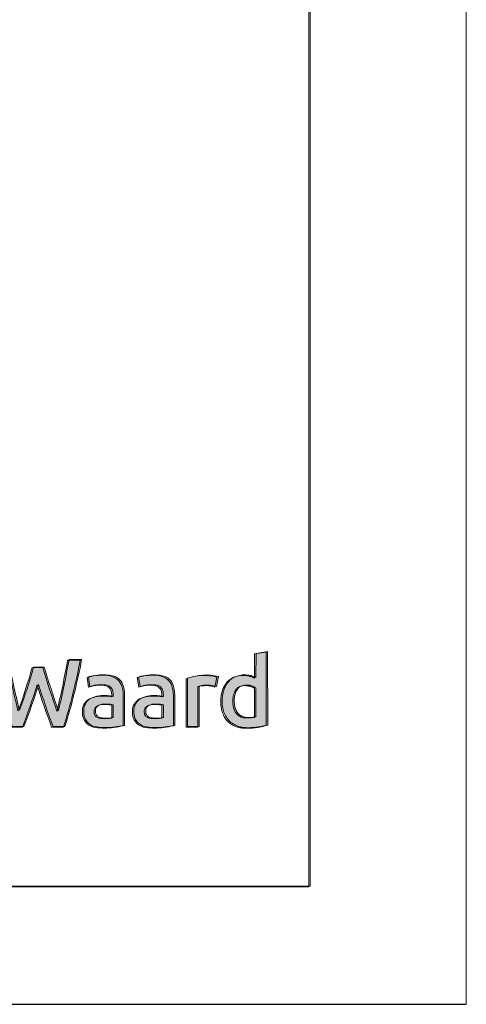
# Model space of a CAD drawing. Header units: inches. Extents: x 15 to 546804, y -66 to 267312.
# Tile 172 of 256: x 513648 to 519052, y 12 to 11936. Entities that reach past the tile are written whole.
import ezdxf

# ---------------------------------------------------------------- set-up
doc = ezdxf.new("R2010")
doc.units = ezdxf.units.IN
doc.header["$MEASUREMENT"] = 0
doc.layers.add('HVA - Contour lijnen', color=7, linetype='Continuous', lineweight=9)
doc.layers.add('Level 63', color=7, linetype='Continuous', lineweight=0)
doc.layers.add('inbraakbeveiliging', color=5, linetype='Continuous')

msp = doc.modelspace()

# ---------------------------------------------------------------- hatches: boundary and pattern name
at = {"layer": 'Level 63', "linetype": 'Continuous', "lineweight": 0, "true_color": 0x001e5f}
h = msp.add_hatch(color=158, dxfattribs=at)
edge = h.paths.add_edge_path()
edge.add_line((514177.7293588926, 3370.116184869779), (514034.8294600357, 3369.046120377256))
edge.add_arc((522843.44732152, 6680.252120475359), 9410.41092645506, 197.3153126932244, 200.6015058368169, ccw=False)
edge.add_arc((504680.5570091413, 6767.45783661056), 9622.56550888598, 339.3185972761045, 342.5345510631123, ccw=False)
edge.add_line((513683.0320193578, 3369.044874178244), (513542.0491359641, 3370.112201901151))
edge.add_arc((519309.4448262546, 5252.775682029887), 6066.899935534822, 190.1844160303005, 198.0783482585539, ccw=False)
edge.add_line((513338.1365609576, 4180.04438828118), (513497.6825178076, 4180.04438828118))
edge.add_arc((521963.8463379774, 5656.581252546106), 8593.956652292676, 189.893135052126, 194.0716504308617)
edge.add_arc((513629.0970253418, 3567.420556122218), 1.364580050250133, 194.071655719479, 339.9490945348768)
edge.add_arc((506593.6396396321, 6135.19811991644), 7490.766575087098, 339.9490991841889, 344.1527885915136)
edge.add_line((513799.7069676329, 4089.67189257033), (513927.3690084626, 4088.601293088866))
edge.add_arc((527087.7493859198, 8076.57614449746), 13751.34739197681, 196.8583221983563, 199.1601319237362)
edge.add_arc((514099.4471933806, 3563.701951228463), 1.364580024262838, 199.1601394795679, 346.7607081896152)
edge.add_arc((502969.9907073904, 6182.144515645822), 11434.69494071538, 346.7607146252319, 349.916837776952)
edge.add_line((514228.0730489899, 4180.187878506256), (514380.7171473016, 4180.949467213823))
edge.add_arc((507839.4970294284, 5387.683945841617), 6651.598960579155, 342.34283733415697, 349.54750606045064, ccw=False)
h = msp.add_hatch(color=158, dxfattribs=at)
edge = h.paths.add_edge_path()
edge.add_line((514194.8396247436, 3376.818760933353), (514051.9397257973, 3375.748696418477))
edge.add_arc((522860.5575873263, 6686.954694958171), 9410.410925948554, 197.3153126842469, 200.6015058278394, ccw=False)
edge.add_arc((504697.6672753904, 6774.160412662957), 9622.56550850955, 339.3185972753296, 342.5345510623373, ccw=False)
edge.add_line((513700.1422852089, 3375.747450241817), (513559.1594017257, 3376.814777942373))
edge.add_arc((519326.5550920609, 5259.478257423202), 6066.899935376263, 190.1844160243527, 198.0783482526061, ccw=False)
edge.add_line((513355.2468268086, 4186.746964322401), (513514.7927835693, 4186.746964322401))
edge.add_arc((521980.9566037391, 5663.283828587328), 8593.956652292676, 189.893135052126, 194.0716504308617)
edge.add_arc((513646.2072910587, 3574.12313214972), 1.364580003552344, 194.0716556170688, 339.9490944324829)
edge.add_arc((506610.7499053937, 6141.900698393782), 7490.766575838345, 339.9490991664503, 344.152788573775)
edge.add_line((513816.8172334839, 4096.374468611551), (513944.4792743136, 4095.303869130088))
edge.add_arc((527104.8596517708, 8083.278720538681), 13751.34739197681, 196.8583221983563, 199.1601319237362)
edge.add_arc((514116.5574591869, 3570.404527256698), 1.364579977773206, 199.1601395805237, 346.7607082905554)
edge.add_arc((502987.100973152, 6188.847091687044), 11434.69494071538, 346.7607146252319, 349.916837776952)
edge.add_line((514245.1833147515, 4186.890454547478), (514397.8274130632, 4187.652043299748))
edge.add_arc((507856.6072950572, 5394.386521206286), 6651.59896057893, 342.3428373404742, 349.5475060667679, ccw=False)
h = msp.add_hatch(color=158, dxfattribs=at)
edge = h.paths.add_edge_path()
edge.add_line((516631.2636388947, 4278.268904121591), (516491.1018181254, 4254.642488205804))
edge.add_line((516491.1018181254, 4254.642488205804), (516490.0602931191, 3961.680532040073))
edge.add_line((516490.0602931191, 3961.680532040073), (516482.462534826, 3965.526539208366))
edge.add_arc((516419.5878680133, 3841.318152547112), 139.2154698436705, 63.15132703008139, 68.5613353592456)
edge.add_arc((516246.4006839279, 3400.272818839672), 613.0453835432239, 68.56133727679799, 70.36107530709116)
edge.add_arc((516245.780202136, 3398.532141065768), 614.8933435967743, 70.36113485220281, 72.21151913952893)
edge.add_arc((516359.7969259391, 3753.896855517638), 241.6857692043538, 72.21160957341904, 75.92794643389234)
edge.add_arc((516387.1687687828, 3863.094169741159), 129.1101447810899, 75.92794153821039, 85.09061052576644)
edge.add_arc((516341.8642176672, 3335.66151267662), 658.4849742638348, 85.09056274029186, 87.82985809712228)
edge.add_arc((516342.196881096, 3344.445786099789), 649.6944040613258, 87.82983959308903, 90.66056551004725)
edge.add_arc((516336.9627850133, 3798.428297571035), 195.6817208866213, 90.66060057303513, 97.5800566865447)
edge.add_arc((516346.43637473, 3727.239102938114), 267.4985039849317, 97.58008692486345, 115.8003927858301)
edge.add_arc((516330.275890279, 3760.668253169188), 230.368067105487, 115.8004109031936, 136.1809426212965)
edge.add_arc((516347.4185138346, 3744.218162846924), 254.126750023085, 136.180949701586, 155.4482324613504)
edge.add_arc((516458.9627604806, 3693.262647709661), 376.7586524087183, 155.4482172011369, 169.7923638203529)
edge.add_arc((516481.9497656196, 3689.123792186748), 400.1152902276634, 169.7924092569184, 175.6124090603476)
edge.add_arc((516648.8392207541, 3676.31894831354), 567.4952599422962, 175.6124333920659, 180.0912471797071)
edge.add_arc((516638.8277715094, 3676.302971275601), 557.4837979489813, 180.0912437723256, 184.6021308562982)
edge.add_arc((516437.3796676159, 3660.086982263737), 355.3840778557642, 184.602079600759, 190.9227221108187)
edge.add_arc((516419.5334965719, 3656.642725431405), 337.208579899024, 190.9226744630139, 202.8964408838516)
edge.add_arc((516364.5843834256, 3633.435080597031), 277.5596082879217, 202.8963927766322, 216.7519417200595)
edge.add_arc((516353.2682694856, 3624.98393610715), 263.4360011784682, 216.7518713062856, 231.0053859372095)
edge.add_arc((516358.7389569, 3631.74115087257), 272.130158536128, 231.0054097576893, 244.9159894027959)
edge.add_arc((516385.3761763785, 3688.647168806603), 334.9619684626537, 244.916011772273, 252.0287172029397)
edge.add_arc((516366.723077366, 3631.141097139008), 274.5063121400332, 252.0287378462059, 260.2862973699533)
edge.add_arc((516377.979086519, 3696.897794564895), 341.2194367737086, 260.2863263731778, 267.5739549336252)
edge.add_arc((516396.5969478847, 4136.341458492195), 781.0573143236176, 267.5739841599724, 271.4983614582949)
edge.add_arc((516390.6011489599, 4365.500235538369), 1010.294516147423, 271.4984534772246, 274.2262913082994)
edge.add_arc((516410.5657223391, 4095.332369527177), 739.3899941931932, 274.2262881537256, 277.6734006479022)
edge.add_arc((516407.9674224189, 4114.628073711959), 758.8598519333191, 277.6732913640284, 281.0711404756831)
edge.add_arc((516337.3930204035, 4475.321191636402), 1126.392532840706, 281.0710345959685, 283.5983635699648)
edge.add_line((516602.2240716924, 3380.504014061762), (516632.1611171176, 3387.745618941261))
edge.add_line((516632.1611171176, 3387.745618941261), (516631.2636388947, 4278.268904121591))
edge = h.paths.add_edge_path(flags=16)
edge.add_arc((516358.2971309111, 3626.969133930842), 247.8294742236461, 71.6273412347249, 75.31045520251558, ccw=False)
edge.add_arc((516329.3368653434, 3539.772005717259), 339.7100279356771, 68.71964603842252, 71.62736541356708, ccw=False)
edge.add_arc((516338.0688711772, 3562.191643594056), 315.6499346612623, 65.74727536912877, 68.71961374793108, ccw=False)
edge.add_arc((516413.2180834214, 3728.995877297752), 132.6989672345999, 60.067843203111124, 65.74721312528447, ccw=False)
edge.add_line((516479.4314444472, 3843.99503697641), (516490.0870030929, 3837.859852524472))
edge.add_line((516490.0870030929, 3837.859852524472), (516490.0870030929, 3487.299619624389))
edge.add_line((516490.0870030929, 3487.299619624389), (516467.2536632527, 3483.57369555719))
edge.add_arc((516424.7755618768, 3743.890612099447), 263.7599024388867, 273.11520572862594, 279.26775237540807, ccw=False)
edge.add_arc((516402.9216024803, 4145.442080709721), 665.9056191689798, 270.0342386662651, 273.11519089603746, ccw=False)
edge.add_arc((516402.907443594, 4169.631161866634), 690.0947044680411, 267.19569714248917, 270.03421409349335, ccw=False)
edge.add_arc((516373.8567688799, 3576.559724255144), 96.31219225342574, 255.0605725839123, 267.19569506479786, ccw=False)
edge.add_arc((516390.7445149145, 3639.853841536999), 161.8205218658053, 238.2974229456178, 255.0606285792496, ccw=False)
edge.add_arc((516380.4265472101, 3623.149190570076), 142.1862197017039, 219.826830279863, 238.2973979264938, ccw=False)
edge.add_arc((516394.2407060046, 3634.669491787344), 160.1736687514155, 202.5657908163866, 219.8267792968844, ccw=False)
edge.add_arc((516476.4890765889, 3668.848295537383), 249.2409752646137, 190.1721430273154, 202.5657300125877, ccw=False)
edge.add_arc((516405.1399850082, 3656.046128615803), 176.7524358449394, 183.2423037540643, 190.1720636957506, ccw=False)
edge.add_arc((516877.1583590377, 3682.785315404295), 649.5275721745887, 180.6109078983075, 183.2422728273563, ccw=False)
edge.add_arc((516876.9666798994, 3682.78303491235), 649.3358796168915, 177.9726475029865, 180.6108870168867, ccw=False)
edge.add_arc((516412.6075312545, 3699.220547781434), 184.6858922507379, 171.2463820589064, 177.9725790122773, ccw=False)
edge.add_arc((516526.4828482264, 3681.685842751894), 299.9033114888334, 158.1830812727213, 171.2463336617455, ccw=False)
edge.add_arc((516367.5201404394, 3745.32095278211), 128.6766497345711, 133.599864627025, 158.1831257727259, ccw=False)
edge.add_arc((516353.9366407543, 3759.585266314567), 108.9793883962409, 106.39964934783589, 133.5999248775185, ccw=False)
edge.add_arc((516375.25293925, 3687.15684461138), 184.4794602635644, 88.0588563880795, 106.39963040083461, ccw=False)
edge.add_arc((516372.2978369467, 3599.965665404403), 271.7207025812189, 85.69423071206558, 88.05885821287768, ccw=False)
edge.add_arc((516375.1265362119, 3637.533693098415), 234.0463313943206, 83.04960929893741, 85.69426508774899, ccw=False)
edge.add_arc((516379.5516010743, 3673.833264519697), 197.4780379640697, 80.2028252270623, 83.04959150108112, ccw=False)
edge.add_arc((516396.8616463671, 3774.07757824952), 95.75016517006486, 75.31047125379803, 80.20278757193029, ccw=False)
h = msp.add_hatch(color=158, dxfattribs=at)
edge = h.paths.add_edge_path()
edge.add_line((516648.3739045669, 4284.971480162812), (516508.212083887, 4261.345064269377))
edge.add_line((516508.212083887, 4261.345064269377), (516507.1705588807, 3968.383108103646))
edge.add_line((516507.1705588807, 3968.383108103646), (516499.572800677, 3972.229115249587))
edge.add_arc((516436.6981333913, 3848.020728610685), 139.2154700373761, 63.15132685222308, 68.56133518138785)
edge.add_arc((516263.5109511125, 3406.975389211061), 613.045388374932, 68.5613375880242, 70.36107561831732)
edge.add_arc((516262.8904672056, 3405.234722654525), 614.8933385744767, 70.36113462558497, 72.21151891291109)
edge.add_arc((516376.9071920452, 3760.599428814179), 241.685771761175, 72.2116098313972, 75.92794669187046)
edge.add_arc((516404.2790343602, 3869.796746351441), 129.1101442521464, 75.92794143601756, 85.09061042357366)
edge.add_arc((516358.9744834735, 3342.364090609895), 658.4849723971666, 85.09056273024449, 87.82985808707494)
edge.add_arc((516359.3071473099, 3351.14835853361), 649.6944076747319, 87.82983963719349, 90.66056555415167)
edge.add_arc((516354.0730507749, 3805.130875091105), 195.6817194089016, 90.66060060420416, 97.58005671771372)
edge.add_arc((516363.5466405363, 3733.941678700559), 267.4985042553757, 97.58008690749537, 115.800392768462)
edge.add_arc((516347.3861559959, 3767.370828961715), 230.3680673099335, 115.8004108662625, 136.1809425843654)
edge.add_arc((516364.5287795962, 3750.920739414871), 254.1267497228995, 136.1809498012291, 155.4482325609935)
edge.add_arc((516476.0730262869, 3699.965223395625), 376.7586525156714, 155.4482171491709, 169.7923637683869)
edge.add_arc((516499.0600313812, 3695.826368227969), 400.1152902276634, 169.7924092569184, 175.6124090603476)
edge.add_arc((516665.9494865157, 3683.021524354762), 567.4952599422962, 175.6124333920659, 180.0912471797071)
edge.add_arc((516655.938037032, 3683.005548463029), 557.483797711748, 180.0912438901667, 184.6021309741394)
edge.add_arc((516454.4899334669, 3666.789558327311), 355.3840778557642, 184.602079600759, 190.9227221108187)
edge.add_arc((516436.6437625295, 3663.345301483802), 337.2085800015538, 190.922674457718, 202.8964408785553)
edge.add_arc((516381.6946491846, 3640.137656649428), 277.5596082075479, 202.8963927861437, 216.7519417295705)
edge.add_arc((516370.3785352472, 3631.686511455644), 263.4360006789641, 216.7518711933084, 231.0053858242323)
edge.add_arc((516375.8492226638, 3638.443726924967), 272.1301585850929, 231.0054097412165, 244.9159893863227)
edge.add_arc((516402.4864418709, 3695.349744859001), 334.9619683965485, 244.9160118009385, 252.0287172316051)
edge.add_arc((516383.8333430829, 3637.843673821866), 274.5063127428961, 252.028737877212, 260.2862974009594)
edge.add_arc((516395.0893525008, 3703.600371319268), 341.2194374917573, 260.2863263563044, 267.5739549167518)
edge.add_arc((516413.707213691, 4143.044033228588), 781.0573130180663, 267.5739841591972, 271.4983614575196)
edge.add_arc((516407.7114146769, 4372.202809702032), 1010.294514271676, 271.4984534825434, 274.2262913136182)
edge.add_arc((516427.6759876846, 4102.034947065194), 739.3899957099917, 274.2262881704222, 277.6734006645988)
edge.add_arc((516425.0776881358, 4121.330648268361), 758.8598504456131, 277.6732913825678, 281.0711404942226)
edge.add_arc((516354.5032860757, 4482.023767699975), 1126.392532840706, 281.0710345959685, 283.5983635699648)
edge.add_line((516619.3343373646, 3387.206590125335), (516649.2713829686, 3394.448194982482))
edge.add_line((516649.2713829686, 3394.448194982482), (516648.3739045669, 4284.971480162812))
edge = h.paths.add_edge_path(flags=16)
edge.add_arc((516375.4073967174, 3633.67171136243), 247.8294728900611, 71.62734114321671, 75.3104551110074, ccw=False)
edge.add_arc((516346.4471315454, 3546.474581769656), 339.7100277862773, 68.719646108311, 71.62736548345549, ccw=False)
edge.add_arc((516355.1791365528, 3568.894217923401), 315.6499364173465, 65.74727541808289, 68.71961379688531, ccw=False)
edge.add_arc((516430.3283492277, 3735.698454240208), 132.6989664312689, 60.0678430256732, 65.7472129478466, ccw=False)
edge.add_line((516496.5417102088, 3850.697613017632), (516507.1972688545, 3844.562428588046))
edge.add_line((516507.1972688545, 3844.562428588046), (516507.1972688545, 3494.002195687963))
edge.add_line((516507.1972688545, 3494.002195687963), (516484.3639291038, 3490.276271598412))
edge.add_arc((516441.8858276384, 3750.593189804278), 263.7599040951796, 273.1152056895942, 279.26775233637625, ccw=False)
edge.add_arc((516420.0318685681, 4152.144656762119), 665.905619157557, 270.0342386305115, 273.1151908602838, ccw=False)
edge.add_arc((516420.0177088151, 4176.333737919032), 690.0947044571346, 267.1956971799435, 270.03421413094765, ccw=False)
edge.add_arc((516390.9670348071, 3583.262299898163), 96.31219186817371, 255.06057242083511, 267.19569490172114, ccw=False)
edge.add_arc((516407.8547805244, 3646.556417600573), 161.8205218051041, 238.2974229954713, 255.0606286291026, ccw=False)
edge.add_arc((516397.5368129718, 3629.851766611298), 142.1862197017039, 219.826830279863, 238.2973979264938, ccw=False)
edge.add_arc((516411.3509717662, 3641.372067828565), 160.1736687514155, 202.5657908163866, 219.8267792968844, ccw=False)
edge.add_arc((516493.5993423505, 3675.550871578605), 249.2409752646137, 190.1721430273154, 202.5657300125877, ccw=False)
edge.add_arc((516422.2502507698, 3662.748704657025), 176.7524358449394, 183.2423037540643, 190.1720636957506, ccw=False)
edge.add_arc((516894.2686253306, 3689.487889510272), 649.5275725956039, 180.6109077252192, 183.242272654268, ccw=False)
edge.add_arc((516894.0769452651, 3689.485610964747), 649.3358791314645, 177.972647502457, 180.6108870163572, ccw=False)
edge.add_arc((516429.7177970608, 3705.923124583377), 184.6858921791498, 171.2463822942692, 177.9725792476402, ccw=False)
edge.add_arc((516543.5931141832, 3688.388418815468), 299.9033116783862, 158.1830812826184, 171.2463336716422, ccw=False)
edge.add_arc((516384.630406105, 3752.023529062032), 128.6766495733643, 133.5998646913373, 158.1831258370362, ccw=False)
edge.add_arc((516371.0469063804, 3766.287842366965), 108.9793883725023, 106.39964932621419, 133.5999248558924, ccw=False)
edge.add_arc((516392.3632049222, 3693.859420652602), 184.4794602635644, 88.0588563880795, 106.39963040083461, ccw=False)
edge.add_arc((516389.4081031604, 3606.6682414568), 271.7207025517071, 85.69423082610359, 88.05885832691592, ccw=False)
edge.add_arc((516392.2368014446, 3644.236267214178), 234.0463333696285, 83.04960922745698, 85.69426501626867, ccw=False)
edge.add_arc((516396.6618668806, 3680.535838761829), 197.4780397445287, 80.20282530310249, 83.04959157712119, ccw=False)
edge.add_arc((516413.9719122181, 3780.780154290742), 95.75016517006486, 75.31047125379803, 80.20278757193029, ccw=False)
h = msp.add_hatch(color=158, dxfattribs=at)
edge = h.paths.add_edge_path()
edge.add_arc((514657.9877974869, 3278.038002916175), 467.8497446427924, 77.36336924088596, 95.13601085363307)
edge.add_arc((514651.1084844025, 3354.575869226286), 391.0033398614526, 95.13601086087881, 110.2284356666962)
edge.add_arc((514574.5480121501, 3562.34288676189), 169.5792230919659, 110.2284356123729, 146.5395640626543)
edge.add_arc((514580.1491565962, 3558.64113022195), 176.2930759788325, 146.53956419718, 163.3391660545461)
edge.add_arc((514508.5773747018, 3580.060376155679), 101.584950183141, 163.3391659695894, 178.3165887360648)
edge.add_arc((515099.5109453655, 3558.134635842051), 692.9225688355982, 177.9398208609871, 183.7469043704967)
edge.add_arc((514574.8764940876, 3535.993095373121), 168.4043997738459, 187.8979871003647, 228.488180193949)
edge.add_arc((514584.7481003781, 3547.14627949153), 183.2987653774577, 228.4881802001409, 263.4569240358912)
edge.add_arc((514674.8688571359, 4108.744704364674), 751.9423220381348, 261.5105139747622, 278.4548205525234)
edge.add_arc((514152.9356689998, 7620.018889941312), 4301.795932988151, 278.4548205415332, 280.0128737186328)
edge.add_line((514900.8865555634, 3383.744852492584), (514900.8865555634, 3753.62013950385))
edge.add_arc((514530.0289653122, 3753.62013942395), 370.8575902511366, 1.234418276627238e-08, 20.63584734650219)
edge.add_arc((514725.0008165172, 3818.193530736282), 165.8448406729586, 23.49866105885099, 56.95417950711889)
edge.add_arc((514693.09872977, 3769.154526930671), 224.3475502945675, 56.95417955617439, 74.17569480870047)
edge.add_arc((514646.7426111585, 3530.630643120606), 466.9204828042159, 76.68510065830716, 95.3891144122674)
edge.add_arc((514664.4192971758, 3252.785571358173), 745.2460453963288, 94.73588068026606, 103.4230818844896)
edge.add_arc((514538.3358205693, 3786.185391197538), 197.1519744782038, 103.7672124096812, 112.3154991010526)
edge.add_line((514463.4759492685, 3968.572070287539), (514481.1152170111, 3853.544382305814))
edge.add_arc((514619.6657566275, 3426.836720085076), 448.6375831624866, 92.02152628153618, 107.9884389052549, ccw=False)
edge.add_arc((514631.1514411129, 3101.434981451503), 774.2419634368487, 88.2764839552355, 92.021526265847, ccw=False)
edge.add_arc((514649.679664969, 3717.192989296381), 158.2052605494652, 76.06627821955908, 88.2764839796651, ccw=False)
edge.add_arc((514664.9796334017, 3778.861625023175), 94.66700698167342, 35.604225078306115, 76.06627825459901, ccw=False)
edge.add_arc((514663.9251750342, 3778.106589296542), 95.96391152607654, 9.213145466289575, 35.6042251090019, ccw=False)
edge.add_arc((514358.4942865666, 3728.565664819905), 405.3864879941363, 1.149184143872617, 9.213145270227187, ccw=False)
edge.add_line((514763.7992368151, 3736.695975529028), (514760.3379420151, 3734.555068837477))
edge = h.paths.add_edge_path(flags=16)
edge.add_arc((514679.743341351, 3263.589952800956), 378.7289850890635, 77.32074388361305, 98.29785972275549)
edge.add_arc((514638.1918235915, 3540.320712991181), 98.9056126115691, 97.61488058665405, 141.2883290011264)
edge.add_arc((514603.9805976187, 3567.74051679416), 55.06209971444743, 141.2883290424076, 177.1572383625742)
edge.add_arc((514785.3327331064, 3558.735239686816), 236.6376819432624, 177.1572382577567, 185.7937744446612)
edge.add_arc((514600.8406527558, 3540.015470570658), 51.19831862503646, 185.7937746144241, 211.4694006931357)
edge.add_arc((514622.435444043, 3553.232917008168), 76.517005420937, 211.4694006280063, 238.5305994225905)
edge.add_arc((514631.4302676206, 3567.928746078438), 93.7470444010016, 238.5305993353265, 257.8727267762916)
edge.add_arc((514655.9387941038, 3681.9858936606), 210.4076666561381, 257.8727268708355, 267.7538013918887)
edge.add_arc((514674.1229469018, 4145.587539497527), 674.3657999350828, 267.7538013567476, 277.5622498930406)
edge.add_line((514762.8717019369, 3477.087060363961), (514762.8717019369, 3633.083281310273))
h = msp.add_hatch(color=158, dxfattribs=at)
edge = h.paths.add_edge_path()
edge.add_arc((514675.0980633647, 3284.74057925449), 467.8497443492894, 77.36336924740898, 95.1360108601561)
edge.add_arc((514668.2187501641, 3361.278444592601), 391.003340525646, 95.13601083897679, 110.2284356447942)
edge.add_arc((514591.6582779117, 3569.045463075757), 169.5792228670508, 110.228435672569, 146.5395641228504)
edge.add_arc((514597.2594222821, 3565.343705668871), 176.2930761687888, 146.5395640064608, 163.3391658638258)
edge.add_arc((514525.6876405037, 3586.762952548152), 101.5849502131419, 163.3391661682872, 178.3165889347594)
edge.add_arc((515116.6212110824, 3564.837211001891), 692.9225688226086, 177.9398207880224, 183.746904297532)
edge.add_arc((514591.9867598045, 3542.695671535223), 168.4043998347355, 187.8979871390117, 228.488180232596)
edge.add_arc((514601.8583661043, 3553.848855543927), 183.298765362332, 228.4881802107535, 263.4569240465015)
edge.add_arc((514691.9791230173, 4115.447280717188), 751.9423223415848, 261.5105139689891, 278.4548205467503)
edge.add_arc((514170.0459348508, 7626.721465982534), 4301.795932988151, 278.4548205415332, 280.0128737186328)
edge.add_line((514917.9968214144, 3390.447428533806), (514917.9968214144, 3760.322715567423))
edge.add_arc((514547.1392311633, 3760.322715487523), 370.8575902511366, 1.234418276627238e-08, 20.63584734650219)
edge.add_arc((514742.1110823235, 3824.896106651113), 165.8448407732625, 23.49866109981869, 56.95417954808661)
edge.add_arc((514710.2089955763, 3775.857103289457), 224.3475500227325, 56.95417952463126, 74.17569477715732)
edge.add_arc((514663.8528770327, 3537.333218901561), 466.9204830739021, 76.68510066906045, 95.38911442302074)
edge.add_arc((514681.5295629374, 3259.488147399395), 745.2460453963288, 94.73588068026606, 103.4230818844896)
edge.add_arc((514555.4460863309, 3792.88796723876), 197.1519744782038, 103.7672124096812, 112.3154991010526)
edge.add_line((514480.5862150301, 3975.27464632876), (514498.2254828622, 3860.246958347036))
edge.add_arc((514636.7760224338, 3433.539296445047), 448.6375828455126, 92.02152628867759, 107.98843891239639, ccw=False)
edge.add_arc((514648.2617072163, 3108.1375575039), 774.2419634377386, 88.27648398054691, 92.02152629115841, ccw=False)
edge.add_arc((514666.7899306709, 3723.89556493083), 158.2052609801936, 76.06627820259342, 88.27648396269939, ccw=False)
edge.add_arc((514682.0898991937, 3785.564201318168), 94.66700674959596, 35.60422500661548, 76.06627818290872, ccw=False)
edge.add_arc((514681.0354407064, 3784.809165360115), 95.96391152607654, 9.213145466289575, 35.6042251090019, ccw=False)
edge.add_arc((514375.6045523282, 3735.268239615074), 405.386488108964, 1.1491843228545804, 9.213145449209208, ccw=False)
edge.add_line((514780.9095026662, 3743.398551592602), (514777.4482077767, 3741.25764490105))
edge = h.paths.add_edge_path(flags=16)
edge.add_arc((514696.853607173, 3270.292528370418), 378.7289855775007, 77.32074389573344, 98.29785973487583)
edge.add_arc((514655.3020893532, 3547.023289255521), 98.9056124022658, 97.6148806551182, 141.2883290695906)
edge.add_arc((514621.090863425, 3574.44309269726), 55.06209976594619, 141.2883289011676, 177.1572382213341)
edge.add_arc((514802.4429986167, 3565.437816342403), 236.6376816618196, 177.157238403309, 185.7937745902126)
edge.add_arc((514617.9509186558, 3546.718046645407), 51.19831867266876, 185.7937745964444, 211.4694006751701)
edge.add_arc((514639.5457098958, 3559.935492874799), 76.51700531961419, 211.4694005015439, 238.5305992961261)
edge.add_arc((514648.5405333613, 3574.631322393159), 93.74704462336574, 238.5305994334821, 257.8727268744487)
edge.add_arc((514673.0490600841, 3688.688469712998), 210.4076666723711, 257.872726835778, 267.7538013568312)
edge.add_arc((514691.2332127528, 4152.290115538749), 674.3657999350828, 267.7538013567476, 277.5622498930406)
edge.add_line((514779.9819677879, 3483.789636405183), (514779.9819677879, 3639.785857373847))
h = msp.add_hatch(color=158, dxfattribs=at)
edge = h.paths.add_edge_path()
edge.add_arc((515264.8472276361, 3278.038003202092), 467.8497443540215, 77.36336923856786, 95.13601085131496)
edge.add_arc((515257.967914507, 3354.575868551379), 391.003340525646, 95.13601083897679, 110.2284356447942)
edge.add_arc((515181.4074422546, 3562.342887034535), 169.5792228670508, 110.228435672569, 146.5395641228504)
edge.add_arc((515187.0085867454, 3558.641129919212), 176.2930761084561, 146.5395641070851, 163.3391659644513)
edge.add_arc((515115.4368047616, 3580.060375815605), 101.5849502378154, 163.3391657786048, 178.3165885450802)
edge.add_arc((515706.37037547, 3558.134637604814), 692.9225688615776, 177.9398210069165, 183.746904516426)
edge.add_arc((515181.7359242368, 3535.99309525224), 168.4043997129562, 187.8979870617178, 228.4881801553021)
edge.add_arc((515191.6075304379, 3547.146279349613), 183.2987652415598, 228.4881801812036, 263.4569240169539)
edge.add_arc((515281.7282872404, 4108.744704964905), 751.9423226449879, 261.5105139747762, 278.4548205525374)
edge.add_arc((514759.7950991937, 7620.018889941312), 4301.795932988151, 278.4548205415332, 280.0128737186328)
edge.add_line((515507.7459857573, 3383.744852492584), (515507.7459857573, 3753.62013950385))
edge.add_arc((515136.8883955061, 3753.62013942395), 370.8575902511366, 1.234418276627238e-08, 20.63584734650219)
edge.add_arc((515331.8602466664, 3818.19353058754), 165.8448407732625, 23.49866109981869, 56.95417954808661)
edge.add_arc((515299.9581599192, 3769.154527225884), 224.3475500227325, 56.95417952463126, 74.17569477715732)
edge.add_arc((515253.602041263, 3530.630642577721), 466.9204833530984, 76.68510066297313, 95.3891144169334)
edge.add_arc((515271.2787272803, 3252.785572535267), 745.2460442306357, 94.73588069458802, 103.4230818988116)
edge.add_arc((515145.1952506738, 3786.185390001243), 197.1519756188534, 103.7672123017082, 112.3154989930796)
edge.add_line((515070.3353792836, 3968.572070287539), (515087.974647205, 3853.544382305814))
edge.add_arc((515226.5251868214, 3426.836720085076), 448.6375831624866, 92.02152628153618, 107.9884389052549, ccw=False)
edge.add_arc((515238.0108713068, 3101.434981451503), 774.2419634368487, 88.2764839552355, 92.021526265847, ccw=False)
edge.add_arc((515256.5390951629, 3717.192989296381), 158.2052605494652, 76.06627821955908, 88.2764839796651, ccw=False)
edge.add_arc((515271.8390635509, 3778.861625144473), 94.66700687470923, 35.604225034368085, 76.06627821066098, ccw=False)
edge.add_arc((515270.784605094, 3778.106589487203), 95.96391145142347, 9.213145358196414, 35.604225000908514, ccw=False)
edge.add_arc((514965.3537166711, 3728.565663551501), 405.386488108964, 1.1491843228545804, 9.213145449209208, ccw=False)
edge.add_line((515370.658667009, 3736.695975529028), (515367.1973721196, 3734.555068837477))
edge = h.paths.add_edge_path(flags=16)
edge.add_arc((515286.6027715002, 3263.589953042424), 378.7289848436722, 77.32074388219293, 98.29785972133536)
edge.add_arc((515245.0512537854, 3540.320712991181), 98.9056126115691, 97.61488058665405, 141.2883290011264)
edge.add_arc((515210.8400278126, 3567.74051679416), 55.06209971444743, 141.2883290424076, 177.1572383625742)
edge.add_arc((515392.1921633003, 3558.735239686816), 236.6376819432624, 177.1572382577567, 185.7937744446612)
edge.add_arc((515207.700082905, 3540.015470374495), 51.19831856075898, 185.7937744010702, 211.4694004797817)
edge.add_arc((515229.2948741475, 3553.232917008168), 76.517005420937, 211.4694006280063, 238.5305994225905)
edge.add_arc((515238.2896977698, 3567.928746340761), 93.74704464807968, 238.5305993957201, 257.8727268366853)
edge.add_arc((515262.798224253, 3681.985893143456), 210.4076661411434, 257.8727268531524, 267.7538013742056)
edge.add_arc((515280.9823770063, 4145.587539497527), 674.3657999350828, 267.7538013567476, 277.5622498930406)
edge.add_line((515369.7311320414, 3477.087060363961), (515369.7311320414, 3633.083281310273))
h = msp.add_hatch(color=158, dxfattribs=at)
edge = h.paths.add_edge_path()
edge.add_arc((515281.9574935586, 3284.74057925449), 467.8497443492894, 77.36336924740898, 95.1360108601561)
edge.add_arc((515275.078180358, 3361.278444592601), 391.003340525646, 95.13601083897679, 110.2284356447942)
edge.add_arc((515198.5177080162, 3569.045462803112), 169.5792230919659, 110.2284356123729, 146.5395640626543)
edge.add_arc((515204.1188523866, 3565.343706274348), 176.2930759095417, 146.5395641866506, 163.3391660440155)
edge.add_arc((515132.5470706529, 3586.762952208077), 101.5849502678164, 163.3391659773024, 178.3165887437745)
edge.add_arc((515723.4806412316, 3564.837211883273), 692.9225688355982, 177.9398208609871, 183.7469043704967)
edge.add_arc((515198.8461899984, 3542.695671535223), 168.4043998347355, 187.8979871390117, 228.488180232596)
edge.add_arc((515208.7177962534, 3553.848855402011), 183.2987652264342, 228.4881801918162, 263.4569240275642)
edge.add_arc((515298.8385531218, 4115.447280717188), 751.9423223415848, 261.5105139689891, 278.4548205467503)
edge.add_arc((514776.9053649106, 7626.721462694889), 4301.795929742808, 278.4548205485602, 280.0128737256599)
edge.add_line((515524.8562514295, 3390.447428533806), (515524.8562514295, 3760.322715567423))
edge.add_arc((515153.9986611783, 3760.322715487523), 370.8575902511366, 1.234418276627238e-08, 20.63584734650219)
edge.add_arc((515348.9705123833, 3824.896106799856), 165.8448406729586, 23.49866105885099, 56.95417950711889)
edge.add_arc((515317.0684256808, 3775.857103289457), 224.3475500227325, 56.95417952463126, 74.17569477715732)
edge.add_arc((515270.7123071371, 3537.333218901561), 466.9204830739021, 76.68510066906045, 95.38911442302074)
edge.add_arc((515288.3889930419, 3259.488147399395), 745.2460453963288, 94.73588068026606, 103.4230818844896)
edge.add_arc((515162.3055164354, 3792.88796723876), 197.1519744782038, 103.7672124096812, 112.3154991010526)
edge.add_line((515087.4456451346, 3975.27464632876), (515105.0849130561, 3860.246958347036))
edge.add_arc((515243.635452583, 3433.539296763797), 448.6375825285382, 92.02152629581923, 107.988438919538, ccw=False)
edge.add_arc((515255.1211373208, 3108.1375575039), 774.2419634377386, 88.27648398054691, 92.02152629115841, ccw=False)
edge.add_arc((515273.6493607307, 3723.895565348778), 158.2052605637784, 76.06627818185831, 88.27648394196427, ccw=False)
edge.add_arc((515288.9493292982, 3785.564201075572), 94.66700696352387, 35.60422509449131, 76.06627827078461, ccw=False)
edge.add_arc((515287.8948709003, 3784.809165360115), 95.96391152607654, 9.213145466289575, 35.6042251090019, ccw=False)
edge.add_arc((514982.4639824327, 3735.268240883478), 405.3864879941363, 1.149184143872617, 9.213145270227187, ccw=False)
edge.add_line((515387.7689326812, 3743.398551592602), (515384.3076379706, 3741.25764490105))
edge = h.paths.add_edge_path(flags=16)
edge.add_arc((515303.7130372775, 3270.292528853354), 378.728985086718, 77.3207438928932, 98.29785973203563)
edge.add_arc((515262.1615194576, 3547.023289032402), 98.9056126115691, 97.61488058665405, 141.2883290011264)
edge.add_arc((515227.9502934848, 3574.443092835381), 55.06209971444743, 141.2883290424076, 177.1572383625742)
edge.add_arc((515409.3024287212, 3565.437816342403), 236.6376816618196, 177.157238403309, 185.7937745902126)
edge.add_arc((515224.8103487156, 3546.718046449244), 51.19831860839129, 185.7937743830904, 211.4694004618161)
edge.add_arc((515246.4051400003, 3559.935493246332), 76.51700558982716, 211.4694007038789, 238.530599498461)
edge.add_arc((515255.3999635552, 3574.631322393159), 93.74704462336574, 238.5305994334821, 257.8727268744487)
edge.add_arc((515279.9084902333, 3688.688469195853), 210.4076661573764, 257.8727268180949, 267.753801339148)
edge.add_arc((515298.0926428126, 4152.290115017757), 674.3657994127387, 267.7538013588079, 277.562249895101)
edge.add_line((515386.841397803, 3483.789636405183), (515386.841397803, 3639.785857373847))
h = msp.add_hatch(color=158, dxfattribs=at)
edge = h.paths.add_edge_path()
edge.add_arc((515882.39775951, 3373.36263714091), 620.5251290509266, 75.74793624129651, 110.8046507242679)
edge.add_line((515661.9978809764, 3953.427572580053), (515661.9978809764, 3369.097386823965))
edge.add_line((515661.9978809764, 3369.097386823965), (515804.0719950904, 3369.097386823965))
edge.add_line((515804.0719950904, 3369.097386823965), (515804.0719950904, 3859.942529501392))
edge.add_arc((515898.3697059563, 3476.205358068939), 395.1534828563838, 73.36323805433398, 103.80602970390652, ccw=False)
edge.add_line((516011.5034065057, 3854.817350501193), (516035.1637265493, 3974.789270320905))
h = msp.add_hatch(color=158, dxfattribs=at)
edge = h.paths.add_edge_path()
edge.add_arc((515899.5080253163, 3380.065213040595), 620.5251291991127, 75.74793624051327, 110.8046507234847)
edge.add_line((515679.108146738, 3960.130148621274), (515679.108146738, 3375.799962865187))
edge.add_line((515679.108146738, 3375.799962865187), (515821.182260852, 3375.799962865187))
edge.add_line((515821.182260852, 3375.799962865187), (515821.182260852, 3866.645105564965))
edge.add_arc((515915.4799717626, 3482.907933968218), 395.153483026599, 73.36323805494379, 103.80602970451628, ccw=False)
edge.add_line((516028.6136723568, 3861.519926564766), (516052.2739924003, 3981.491846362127))

# ---------------------------------------------------------------- linework, layer by layer
msp.add_lwpolyline([(393180.2991636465, 12.44545106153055), (519052.2991636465, 12.44545106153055)])
at = {"layer": 'HVA - Contour lijnen'}
for p, q in [((517147.2600595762, 1435.581392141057), (517147.2600595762, 20692.198306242)), ((517164.3703252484, 1442.283968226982), (517164.3703252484, 20698.90088232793)), ((503999.9586419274, 1435.581392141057), (517147.2600595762, 1435.581392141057)), ((504017.068907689, 1442.283968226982), (517164.3703252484, 1442.283968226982))]:
    msp.add_line(p, q, dxfattribs=at)
at = {"layer": 'inbraakbeveiliging', "color": 7, "linetype": 'Continuous', "lineweight": 20}
msp.add_lwpolyline([(519052.2991636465, 81271.64545106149), (519052.2991636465, 12.44545106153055)], dxfattribs=at)
at = {"layer": 'Level 63', "color": 158, "linetype": 'Continuous', "lineweight": 0, "true_color": 0x001e5f, "flags": 128}
for points in [[(514177.7293588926, 3370.116184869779), (514034.8294600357, 3369.046120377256, -0.01433970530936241), (513859.504079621, 3879.431235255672, -0.01403316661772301), (513683.0320193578, 3369.044874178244), (513542.0491359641, 3370.112201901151, -0.03445740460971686), (513338.1365609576, 4180.04438828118), (513497.6825178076, 4180.04438828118, 0.0182342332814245), (513627.7733930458, 3567.088778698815, 0.7391338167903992), (513630.3788959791, 3566.952703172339, 0.01834411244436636), (513799.7069676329, 4089.67189257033), (513927.3690084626, 4088.601293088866, 0.01004387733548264), (514098.1582043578, 3563.254083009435, 0.7508251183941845), (514100.7755057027, 3563.3894372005, 0.01377205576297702), (514228.0730489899, 4180.187878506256), (514380.7171473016, 4180.949467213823, -0.03144665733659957), (514177.7293588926, 3370.116184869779)], [(514194.8396247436, 3376.818760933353), (514051.9397257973, 3375.748696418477, -0.01433970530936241), (513876.614345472, 3886.133811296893, -0.01403316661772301), (513700.1422852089, 3375.747450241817), (513559.1594017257, 3376.814777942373, -0.03445740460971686), (513355.2468268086, 4186.746964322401), (513514.7927835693, 4186.746964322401, 0.0182342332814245), (513644.8836588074, 3573.791354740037, 0.7391338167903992), (513647.4891616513, 3573.655279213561, 0.01834411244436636), (513816.8172334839, 4096.374468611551), (513944.4792743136, 4095.303869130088, 0.01004387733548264), (514115.2684702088, 3569.956659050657, 0.7508251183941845), (514117.8857714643, 3570.092013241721, 0.01377205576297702), (514245.1833147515, 4186.890454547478), (514397.8274130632, 4187.652043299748, -0.03144665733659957), (514194.8396247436, 3376.818760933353)], [(516631.2636388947, 4278.268904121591), (516491.1018181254, 4254.642488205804), (516490.0602931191, 3961.680532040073), (516482.462534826, 3965.526539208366, 0.02361), (516470.4718184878, 3970.901217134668, 0.007853), (516452.4400217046, 3977.656948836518, 0.008074), (516433.6325020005, 3984.027945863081, 0.016217), (516418.5608680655, 3988.329809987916, 0.040001), (516398.2180408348, 3991.730646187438, 0.011953), (516366.7991115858, 3993.67421194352, 0.012352), (516334.7066922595, 3994.097012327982, 0.030201), (516311.1501424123, 3992.400056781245, 0.079669), (516230.0110557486, 3968.072229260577, 0.089162), (516164.058425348, 3920.171233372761, 0.084268), (516116.2683242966, 3849.81169936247, 0.06267), (516088.1674447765, 3760.030274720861, 0.0254), (516083.0070754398, 3719.733846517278, 0.019545), (516081.3446804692, 3675.415176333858, 0.019685), (516083.1413597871, 3631.572704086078, 0.027586), (516088.4338539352, 3592.747083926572, 0.05229299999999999), (516108.8937238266, 3525.446086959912, 0.06052999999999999), (516142.1943172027, 3467.356802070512, 0.062273), (516187.5018678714, 3420.240128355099, 0.06077100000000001), (516243.370276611, 3385.276364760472, 0.031045), (516282.0269179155, 3370.027566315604, 0.03604599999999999), (516320.4069692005, 3360.570342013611, 0.031809), (516363.5353282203, 3355.98419571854, 0.017125), (516417.0203158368, 3355.551208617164, 0.011903), (516465.0556388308, 3357.952947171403, 0.015042), (516509.2935925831, 3362.563394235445, 0.014827), (516553.6895125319, 3369.890974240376, 0.011028), (516602.2240716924, 3380.504014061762), (516632.1611171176, 3387.745618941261), (516631.2636388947, 4278.268904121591)], [(516648.3739045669, 4284.971480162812), (516508.212083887, 4261.345064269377), (516507.1705588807, 3968.383108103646), (516499.572800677, 3972.229115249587, 0.02361), (516487.5820843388, 3977.603793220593, 0.007853), (516469.5502873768, 3984.35952487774, 0.008074), (516450.7427678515, 3990.730521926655, 0.016217), (516435.6711337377, 3995.032386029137, 0.040001), (516415.3283065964, 3998.433222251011, 0.011953), (516383.9093774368, 4000.376788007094, 0.012352), (516351.8169579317, 4000.799588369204, 0.030201), (516328.2604082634, 3999.102632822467, 0.079669), (516247.1213215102, 3974.774805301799, 0.089162), (516181.1686910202, 3926.873809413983, 0.084268), (516133.3785901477, 3856.514275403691, 0.06267), (516105.2777105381, 3766.732850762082, 0.0254), (516100.1173412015, 3726.4364225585, 0.019545), (516098.4549462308, 3682.117752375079, 0.019685), (516100.2516256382, 3638.275280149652, 0.027586), (516105.5441197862, 3599.449659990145, 0.05229299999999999), (516126.0039896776, 3532.148663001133, 0.06052999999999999), (516159.3045830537, 3474.059378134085, 0.062273), (516204.6121335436, 3426.942704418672, 0.06077100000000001), (516260.4805422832, 3391.978940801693, 0.031045), (516299.1371835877, 3376.730142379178, 0.03604599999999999), (516337.5172349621, 3367.272918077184, 0.031809), (516380.6455940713, 3362.686771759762, 0.017125), (516434.1305815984, 3362.253784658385, 0.011903), (516482.165904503, 3364.655523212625, 0.015042), (516526.4038583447, 3369.265970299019, 0.014827), (516570.7997782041, 3376.593550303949, 0.011028), (516619.3343373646, 3387.206590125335), (516649.2713829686, 3394.448194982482), (516648.3739045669, 4284.971480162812)], [(514760.3379420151, 3734.555068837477, 0.07770360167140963), (514616.1057484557, 3744.009329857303, 0.06594848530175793), (514515.9136342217, 3721.462724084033, 0.159776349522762), (514433.0737050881, 3655.842262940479, 0.07343366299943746), (514411.2570924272, 3609.185361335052, 0.06544452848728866), (514407.0362678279, 3583.044621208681, 0.02534360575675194), (514408.0695293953, 3512.852689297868, 0.178983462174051), (514463.2623455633, 3409.888679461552, 0.1537751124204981), (514563.8611755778, 3365.041436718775, 0.07406849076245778), (514785.426558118, 3364.974410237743, 0.006798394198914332), (514900.8865555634, 3383.744852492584), (514900.8865555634, 3753.62013950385, 0.09028499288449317), (514877.0920437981, 3884.320452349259, 0.1470230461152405), (514815.4375937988, 3957.210437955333, 0.07528478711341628), (514754.2757044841, 3984.999844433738, 0.08179333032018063), (514602.8898290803, 3995.487256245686, 0.03792323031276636), (514491.4180499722, 3977.673312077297, 0.03731624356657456), (514463.4759492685, 3968.572070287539), (514481.1152170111, 3853.544382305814, -0.06978173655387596), (514603.8400794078, 3875.195091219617, -0.01634228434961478), (514654.4379243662, 3875.326677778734, -0.0533275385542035), (514687.775384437, 3870.743048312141, -0.1784064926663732), (514741.949384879, 3833.975140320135, -0.1156645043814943), (514758.6511096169, 3793.471146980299, -0.03520019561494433), (514763.7992368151, 3736.695975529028), (514760.3379420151, 3734.555068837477)], [(514777.4482077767, 3741.25764490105, 0.07770360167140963), (514633.2160143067, 3750.711905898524, 0.06594848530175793), (514533.0238998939, 3728.165300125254, 0.159776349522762), (514450.1839709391, 3662.544838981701, 0.07343366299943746), (514428.3673580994, 3615.887937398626, 0.06544452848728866), (514424.1465335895, 3589.747197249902, 0.02534360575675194), (514425.1797950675, 3519.55526533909, 0.178983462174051), (514480.3726113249, 3416.591255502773, 0.1537751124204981), (514580.9714413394, 3371.744012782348, 0.07406849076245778), (514802.536823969, 3371.676986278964, 0.006798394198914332), (514917.9968214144, 3390.447428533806), (514917.9968214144, 3760.322715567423, 0.09028499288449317), (514894.2023096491, 3891.023028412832, 0.1470230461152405), (514832.5478595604, 3963.913014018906, 0.07528478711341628), (514771.3859703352, 3991.702420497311, 0.08179333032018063), (514620.0000948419, 4002.189832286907, 0.03792323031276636), (514508.5283157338, 3984.375888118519, 0.03731624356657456), (514480.5862150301, 3975.27464632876), (514498.2254828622, 3860.246958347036, -0.06978173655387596), (514620.9503451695, 3881.897667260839, -0.01634228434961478), (514671.5481901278, 3882.029253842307, -0.0533275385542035), (514704.885650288, 3877.445624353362, -0.1784064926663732), (514759.0596505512, 3840.677716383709, -0.1156645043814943), (514775.7613752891, 3800.173723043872, -0.03520019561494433), (514780.9095026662, 3743.398551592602), (514777.4482077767, 3741.25764490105)], [(515367.1973721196, 3734.555068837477, 0.07770360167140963), (515222.9651786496, 3744.009329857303, 0.06594848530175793), (515122.7730642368, 3721.462724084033, 0.159776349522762), (515039.933135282, 3655.842262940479, 0.07343366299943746), (515018.1165225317, 3609.185361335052, 0.06544452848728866), (515013.895697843, 3583.044621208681, 0.02534360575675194), (515014.9289595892, 3512.852689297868, 0.178983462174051), (515070.1217756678, 3409.888679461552, 0.1537751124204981), (515170.7206055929, 3365.041436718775, 0.07406849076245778), (515392.2859883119, 3364.974410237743, 0.006798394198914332), (515507.7459857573, 3383.744852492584), (515507.7459857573, 3753.62013950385, 0.09028499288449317), (515483.951473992, 3884.320452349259, 0.1470230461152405), (515422.2970239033, 3957.210437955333, 0.07528478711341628), (515361.135134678, 3984.999844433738, 0.08179333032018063), (515209.7492590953, 3995.487256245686, 0.03792323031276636), (515098.2774801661, 3977.673312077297, 0.03731624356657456), (515070.3353792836, 3968.572070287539), (515087.974647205, 3853.544382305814, -0.06978173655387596), (515210.6995096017, 3875.195091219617, -0.01634228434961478), (515261.2973545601, 3875.326677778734, -0.0533275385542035), (515294.6348146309, 3870.743048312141, -0.1784064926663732), (515348.8088149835, 3833.975140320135, -0.1156645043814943), (515365.510539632, 3793.471146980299, -0.03520019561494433), (515370.658667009, 3736.695975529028), (515367.1973721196, 3734.555068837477)], [(515384.3076379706, 3741.25764490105, 0.07770360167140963), (515240.0754445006, 3750.711905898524, 0.06594848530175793), (515139.8833300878, 3728.165300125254, 0.159776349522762), (515057.0434009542, 3662.544838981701, 0.07343366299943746), (515035.2267882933, 3615.887937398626, 0.06544452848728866), (515031.005963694, 3589.747197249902, 0.02534360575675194), (515032.0392252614, 3519.55526533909, 0.178983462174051), (515087.2320415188, 3416.591255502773, 0.1537751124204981), (515187.8308714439, 3371.744012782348, 0.07406849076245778), (515409.3962540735, 3371.676986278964, 0.006798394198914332), (515524.8562514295, 3390.447428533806), (515524.8562514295, 3760.322715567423, 0.09028499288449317), (515501.0617396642, 3891.023028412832, 0.1470230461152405), (515439.4072896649, 3963.913014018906, 0.07528478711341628), (515378.2454004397, 3991.702420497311, 0.08179333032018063), (515226.8595249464, 4002.189832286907, 0.03792323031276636), (515115.3877458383, 3984.375888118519, 0.03731624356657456), (515087.4456451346, 3975.27464632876), (515105.0849130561, 3860.246958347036, -0.06978173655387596), (515227.809775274, 3881.897667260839, -0.01634228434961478), (515278.4076202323, 3882.029253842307, -0.0533275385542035), (515311.7450803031, 3877.445624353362, -0.1784064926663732), (515365.9190807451, 3840.677716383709, -0.1156645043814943), (515382.620805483, 3800.173723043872, -0.03520019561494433), (515387.7689326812, 3743.398551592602), (515384.3076379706, 3741.25764490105)], [(516035.1637265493, 3974.789270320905, 0.1541680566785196), (515661.9978809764, 3953.427572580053), (515661.9978809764, 3369.097386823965), (515804.0719950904, 3369.097386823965), (515804.0719950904, 3859.942529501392, -0.1336185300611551), (516011.5034065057, 3854.817350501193), (516035.1637265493, 3974.789270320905)], [(516052.2739924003, 3981.491846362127, 0.1541680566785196), (515679.108146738, 3960.130148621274), (515679.108146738, 3375.799962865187), (515821.182260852, 3375.799962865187), (515821.182260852, 3866.645105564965, -0.1336185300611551), (516028.6136723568, 3861.519926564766), (516052.2739924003, 3981.491846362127)], [(516421.1420847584, 3866.698064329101, -0.016072), (516436.4120400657, 3862.165879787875, -0.012688), (516452.6284180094, 3856.319152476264, -0.01297), (516467.7259358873, 3849.983107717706, -0.024786), (516479.4314444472, 3843.99503697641), (516490.0870030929, 3837.859852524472), (516490.0870030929, 3487.299619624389), (516467.2536632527, 3483.57369555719, -0.026852), (516439.1092806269, 3480.520472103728, -0.013444), (516403.3195326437, 3479.536580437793, -0.012386), (516369.1447126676, 3480.362869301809, -0.052999), (516349.0277041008, 3483.502989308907, -0.073274), (516305.7062256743, 3502.178968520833, -0.08076799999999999), (516271.229849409, 3532.083267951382, -0.075458), (516246.3300132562, 3573.203801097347, -0.05413), (516231.1657732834, 3624.830792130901, -0.030246), (516228.670480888, 3646.049244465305, -0.011482), (516227.6677075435, 3675.859953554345, -0.011512), (516228.0372504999, 3705.754326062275, -0.029357), (516230.0728782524, 3727.327117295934, -0.057061), (516248.0597736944, 3793.14250612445, -0.107678), (516278.7824281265, 3838.50517140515, -0.119244), (516323.1678812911, 3864.130904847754, -0.080198), (516381.5017873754, 3871.530441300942, -0.010318), (516392.6983925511, 3870.919457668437, -0.01154), (516403.4484607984, 3869.860088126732, -0.012422), (516413.1546435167, 3868.431340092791, -0.02135), (516421.1420847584, 3866.698064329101)], [(516438.2523506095, 3873.400640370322, -0.016072), (516453.5223058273, 3868.868455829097, -0.012688), (516469.7386837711, 3863.021728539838, -0.01297), (516484.8362017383, 3856.685683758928, -0.024786), (516496.5417102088, 3850.697613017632), (516507.1972688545, 3844.562428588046), (516507.1972688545, 3494.002195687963), (516484.3639291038, 3490.276271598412, -0.026852), (516456.2195462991, 3487.22304814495, -0.013444), (516420.4297983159, 3486.239156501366, -0.012386), (516386.2549783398, 3487.065445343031, -0.052999), (516366.1379698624, 3490.205565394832, -0.073274), (516322.8164914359, 3508.881544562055, -0.08076799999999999), (516288.3401151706, 3538.785843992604, -0.075458), (516263.4402790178, 3579.906377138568, -0.05413), (516248.276039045, 3631.533368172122, -0.030246), (516245.7807466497, 3652.751820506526, -0.011482), (516244.7779733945, 3682.562529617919, -0.011512), (516245.1475163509, 3712.456902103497, -0.029357), (516247.183144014, 3734.029693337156, -0.057061), (516265.170039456, 3799.845082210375, -0.107678), (516295.8926937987, 3845.207747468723, -0.119244), (516340.2781469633, 3870.833480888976, -0.080198), (516398.6120530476, 3878.233017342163, -0.010318), (516409.8086582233, 3877.62203373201, -0.01154), (516420.55872656, 3876.562664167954, -0.012422), (516430.2649093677, 3875.133916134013, -0.02135), (516438.2523506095, 3873.400640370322)], [(514762.8717019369, 3633.083281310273, 0.09178639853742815), (514625.0854630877, 3638.354092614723, 0.1929020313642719), (514561.0154743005, 3602.176442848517, 0.1577981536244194), (514548.986257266, 3570.471332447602, 0.03770184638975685), (514549.9038713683, 3534.847092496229, 0.1125021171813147), (514557.1726295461, 3513.287740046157, 0.1186285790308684), (514582.4902671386, 3487.970102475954, 0.08459689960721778), (514611.7355162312, 3476.273822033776, 0.04314105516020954), (514647.6921770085, 3471.739896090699, 0.04282357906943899), (514762.8717019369, 3477.087060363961), (514762.8717019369, 3633.083281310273)], [(514779.9819677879, 3639.785857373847, 0.09178639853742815), (514642.1957287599, 3645.056668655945, 0.1929020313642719), (514578.1257401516, 3608.879018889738, 0.1577981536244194), (514566.0965230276, 3577.173908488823, 0.03770184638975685), (514567.0141372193, 3541.549668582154, 0.1125021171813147), (514574.2828953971, 3519.99031610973, 0.1186285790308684), (514599.6005329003, 3494.672678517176, 0.08459689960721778), (514628.8457820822, 3482.976398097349, 0.04314105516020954), (514664.8024428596, 3478.442472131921, 0.04282357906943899), (514779.9819677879, 3483.789636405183), (514779.9819677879, 3639.785857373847)], [(515369.7311320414, 3633.083281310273, 0.09178639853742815), (515231.9448932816, 3638.354092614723, 0.1929020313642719), (515167.8749044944, 3602.176442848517, 0.1577981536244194), (515155.8456874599, 3570.471332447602, 0.03770184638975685), (515156.7633015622, 3534.847092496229, 0.1125021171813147), (515164.0320596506, 3513.287740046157, 0.1186285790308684), (515189.3496972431, 3487.970102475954, 0.08459689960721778), (515218.5949464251, 3476.273822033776, 0.04314105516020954), (515254.551607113, 3471.739896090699, 0.04282357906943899), (515369.7311320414, 3477.087060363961), (515369.7311320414, 3633.083281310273)], [(515386.841397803, 3639.785857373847, 0.09178639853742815), (515249.0551589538, 3645.056668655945, 0.1929020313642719), (515184.9851701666, 3608.879018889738, 0.1577981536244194), (515172.9559531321, 3577.173908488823, 0.03770184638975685), (515173.8735673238, 3541.549668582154, 0.1125021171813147), (515181.1423254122, 3519.99031610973, 0.1186285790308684), (515206.4599630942, 3494.672678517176, 0.08459689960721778), (515235.7052122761, 3482.976398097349, 0.04314105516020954), (515271.6618729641, 3478.442472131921, 0.04282357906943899), (515386.841397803, 3483.789636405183), (515386.841397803, 3639.785857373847)]]:
    msp.add_lwpolyline(points, format="xyb", close=True, dxfattribs=at)

doc.saveas('drawing.dxf')
